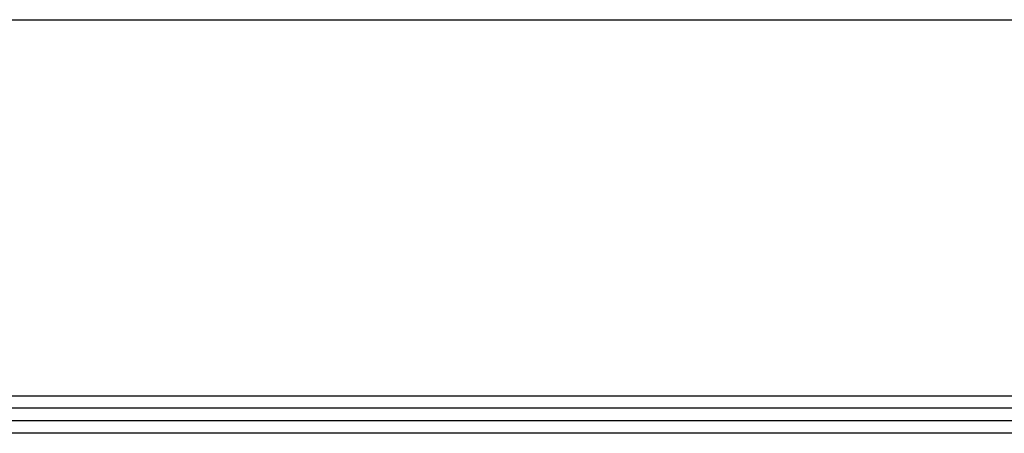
# Model space of a CAD drawing. Header units: millimetres. Extents: x 5 to 418, y 2 to 292.
# Tile 3 of 7: x 299 to 318, y 67 to 75. Entities that reach past the tile are written whole.
import ezdxf

# ---------------------------------------------------------------- set-up
doc = ezdxf.new("R2010")
doc.units = ezdxf.units.MM

msp = doc.modelspace()

# ---------------------------------------------------------------- linework, layer by layer
at = {"color": 7, "linetype": 'Continuous', "lineweight": 25}
for p, q in [((226.4685652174, 74.9574845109), (346.3185652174, 74.9574845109)), ((226.4685652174, 67.4574845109), (346.3185652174, 67.4574845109)), ((346.3185652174, 67.2074845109), (226.4685652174, 67.2074845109)), ((346.2485652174, 66.9574845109), (226.5485652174, 66.9574845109)), ((346.2485652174, 66.7074845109), (226.5485652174, 66.7074845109))]:
    msp.add_line(p, q, dxfattribs=at)

doc.saveas('drawing.dxf')
